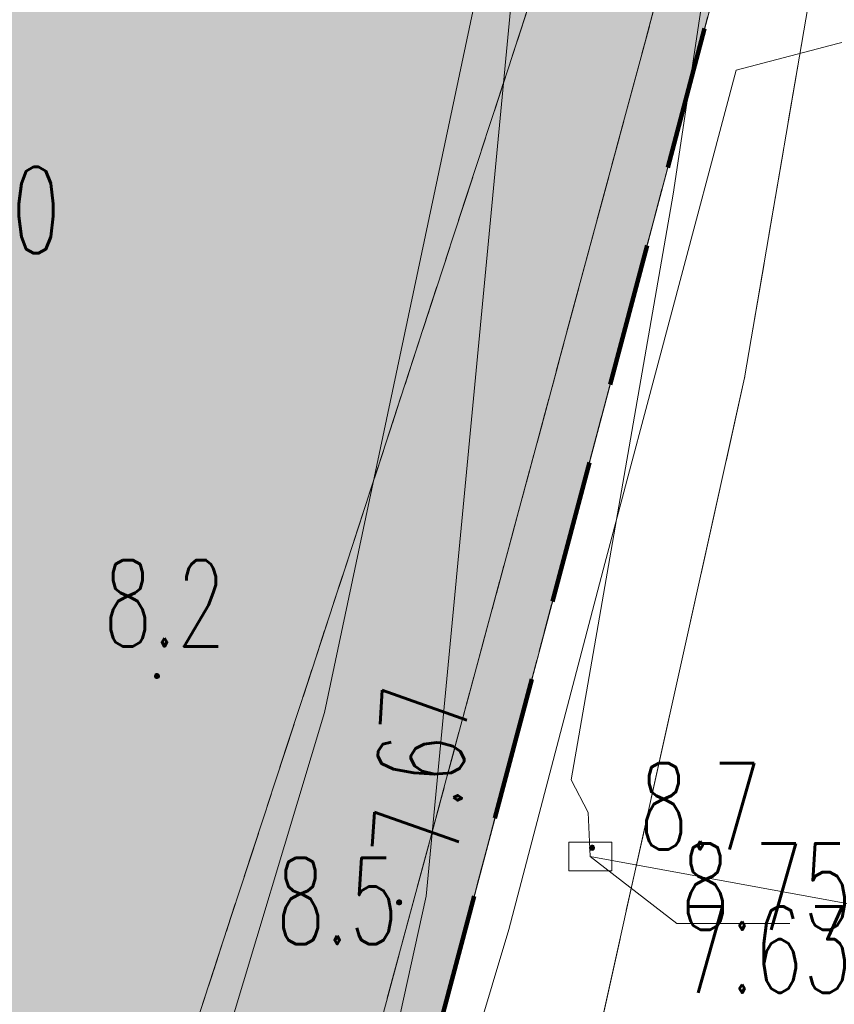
# Model space of a CAD drawing. Header units: millimetres. Extents: x -367306 to 168495, y -187323 to 82034.
# Tile 99 of 170: x 57736 to 71891, y -62663 to -45551. Entities that reach past the tile are written whole.
import ezdxf

# ---------------------------------------------------------------- set-up
doc = ezdxf.new("R2010")
doc.units = ezdxf.units.MM
doc.header["$MEASUREMENT"] = 0
for name, pattern in [('L_0_03', [1000, 500, -500]), ('L_0_06', [2000, 1500, -500]), ('Przerywana długa', [3900, 2500, -1400]), ('Przerywana gęsta', [900, 600, -300])]:
    doc.linetypes.add(name, pattern=pattern)
for name, color, linetype, lineweight in [('0_Nr_pióra__196', 1, 'Continuous', 100), ('Nowe_EGDE_Nr_pióra__9', 7, 'Continuous', 13), ('Nowe_EGKK_Nr_pióra__9', 7, 'Continuous', 13), ('Nowe_EGUG_Nr_pióra__9', 7, 'Continuous', 13), ('Nowe_GUPPRZ_O_Nr_pióra__8', 7, 'Continuous', 13), ('Nowe_GUPPRZ_O_Nr_pióra__9', 7, 'Continuous', 13), ('Nowe_OTKJ_Nr_pióra__8', 7, 'Continuous', 13), ('Nowe_OTKJ_Nr_pióra__9', 7, 'Continuous', 13), ('Nowe_OTKK_Nr_pióra__8', 7, 'Continuous', 13), ('Nowe_OTKK_Nr_pióra__9', 7, 'Continuous', 13), ('Nowe_OTRN_Nr_pióra__7', 7, 'Continuous', 13), ('Nowe_OTRN_Nr_pióra__8', 7, 'Continuous', 13), ('Nowe_OTRN_Nr_pióra__9', 7, 'Continuous', 13), ('Nowe_OTRN_O_Nr_pióra__8', 7, 'Continuous', 13), ('Nowe_SUEP_Nr_pióra__8', 7, 'Continuous', 13), ('Nowe_SUEP_Nr_pióra__9', 7, 'Continuous', 13), ('Nowe_SUGP_Nr_pióra__8', 7, 'Continuous', 13), ('Nowe_SUGP_Nr_pióra__9', 7, 'Continuous', 13), ('Nowe_SUPK_Nr_pióra__8', 7, 'Continuous', 13), ('Nowe_SUPK_Nr_pióra__9', 7, 'Continuous', 13), ('Nowe_SUTP_Nr_pióra__8', 7, 'Continuous', 13), ('Nowe_SUTP_Nr_pióra__9', 7, 'Continuous', 13), ('sytuacja_Nr_pióra__1', 7, 'Continuous', 13)]:
    doc.layers.add(name, color=color, linetype=linetype, lineweight=lineweight)
doc.layers.add('0_Nr_pióra__240', color=7, linetype='Continuous', lineweight=18, true_color=0xdcf887)
doc.layers.add('sytuacja_Nr_pióra__65', color=7, linetype='Continuous', lineweight=13, true_color=0x80c2ff)
doc.styles.add('STYL_AUTOMATYCZNY_3', font='Simplex.shx')

msp = doc.modelspace()

# ---------------------------------------------------------------- hatches: boundary and pattern name
at = {"layer": '0_Nr_pióra__240', "linetype": 'Continuous', "lineweight": 0, "true_color": 0x2c311b}
msp.add_hatch(color=250, dxfattribs=at).paths.add_polyline_path([(30171.8, -96720.9), (34081.6, -98183), (54152.7, -102143.4), (55981.6, -97123), (70921.6, -40873), (56311.6, -36173), (55048, -35268), (52171.6, -42023), (49741.6, -47093), (48311.6, -52433), (46661.6, -55883), (45161.6, -57793), (43771.6, -59413), (42208.7, -62543.2), (40283.4, -66791), (40212.7, -68912.2), (41470.3, -69790.4), (42569.2, -70252.6), (47675.1, -72338.2), (56224.5, -75830.5), (58637.3, -72854.6), (60821.9, -73667.5), (60544.8, -75099.8), (59579.1, -75843.4), (59238.7, -76159.5), (58755.1, -77979.1), (58886.4, -79298.1), (58572.4, -81544.1), (58506.9, -81618.7), (56382.6, -81087.9), (56703.6, -78380.8), (55052.9, -76657.1), (52926.1, -75915.1), (51222.3, -75320.7), (49958.1, -74879.6), (48593.9, -74403.7), (46422.8, -73645.3), (44640.7, -73010.5), (42978.9, -72418.4), (41250.5, -71802.7), (40159.4, -71414.1), (39123, -71571.1), (37508.2, -73159.1), (37194.9, -74081.9), (36018.2, -77547.1), (35689, -79531.4), (35373.2, -81438.5), (35149, -82792.1), (35027.6, -83524.8), (34343.1, -85366.5), (33167.2, -88530), (31726.2, -92406.6)])
at = {"layer": 'Nowe_OTRN_Nr_pióra__7', "linetype": 'Continuous', "lineweight": 13}
for points in [[(60075.7, -56958.3), (60077.2, -56970), (60081.7, -56980.8), (60088.9, -56990.1), (60098.2, -56997.3), (60109.1, -57001.8), (60120.7, -57003.3), (60132.4, -57001.8), (60143.2, -56997.3), (60152.5, -56990.1), (60159.7, -56980.8), (60164.2, -56970), (60165.7, -56958.3), (60164.2, -56946.7), (60159.7, -56935.8), (60152.5, -56926.5), (60143.2, -56919.3), (60132.4, -56914.8), (60120.7, -56913.3), (60109.1, -56914.8), (60098.2, -56919.3), (60088.9, -56926.5), (60081.7, -56935.8), (60077.2, -56946.7)], [(67636.6, -59943), (67638.2, -59954.7), (67642.6, -59965.5), (67649.8, -59974.8), (67659.1, -59982), (67670, -59986.5), (67681.6, -59988), (67693.3, -59986.5), (67704.1, -59982), (67713.4, -59974.8), (67720.6, -59965.5), (67725.1, -59954.7), (67726.6, -59943), (67725.1, -59931.4), (67720.6, -59920.5), (67713.4, -59911.2), (67704.1, -59904), (67693.3, -59899.6), (67681.6, -59898), (67670, -59899.6), (67659.1, -59904), (67649.8, -59911.2), (67642.6, -59920.5), (67638.2, -59931.4)], [(64284.8, -60891.4), (64286.4, -60903.1), (64290.9, -60913.9), (64298, -60923.2), (64307.3, -60930.4), (64318.2, -60934.9), (64329.8, -60936.4), (64341.5, -60934.9), (64352.3, -60930.4), (64361.7, -60923.2), (64368.8, -60913.9), (64373.3, -60903.1), (64374.8, -60891.4), (64373.3, -60879.8), (64368.8, -60868.9), (64361.7, -60859.6), (64352.3, -60852.5), (64341.5, -60848), (64329.8, -60846.4), (64318.2, -60848), (64307.3, -60852.5), (64298, -60859.6), (64290.9, -60868.9), (64286.4, -60879.8)]]:
    msp.add_hatch(color=7, dxfattribs=at).paths.add_polyline_path(points)
at = {"layer": 'sytuacja_Nr_pióra__65', "linetype": 'Continuous', "lineweight": 0, "true_color": 0x192633}
h = msp.add_hatch(color=179, dxfattribs=at)
h.paths.add_polyline_path([(-35518.4, -34473), (-67898.4, -84573), (-66138.4, -100353), (-58518.4, -110243), (-42598.4, -121143), (-16648.4, -132123), (-1348.4, -129693), (3325.5, -137445.8), (6501.6, -134653), (31321.6, -148073), (43551.6, -131243), (55981.6, -97123), (70921.6, -40873), (56311.6, -36173), (44331.6, -27593), (34641.9, -21548.3), (33406.4, -22351.9), (22129.7, -25856.9, 0.3125645), (16459.2, -35763.1, 0.0639815), (16561.6, -47403, -0.0641372), (20517.6, -68873.4, -0.1525468), (13695.5, -93630.2), (3435.8, -112923.9, -0.0818728), (1461.6, -115509.5), (-6521.8, -122921.4, -0.1451753), (-12306.4, -125248.3, -0.1061481), (-20698.4, -125033, -0.0211831), (-52070.1, -110031, -0.0156571), (-52613.6, -109720), (-56888.4, -107093), (-58193.1, -105873.8, -0.0772249), (-60088.2, -103457.7), (-61531.9, -100882.9, -0.0991166), (-62742.3, -97148), (-63291.3, -92429.4, -0.0773758), (-63172.5, -89355.1), (-62676, -86815.8, -0.093547), (-61301.5, -83370.5), (-34907, -41842.2, -0.0487492), (-33708.7, -40309.7), (-33683.4, -40283.1, -0.1375551), (-29041.8, -37523.5, -0.0442175), (-27588.1, -37267), (-16029.6, -36267.8, 0.1385926), (-10942.3, -34343.2), (-4215.8, -29365.2), (-2512.8, -27715.9, 0.2008798), (-1007.6, -25258.6), (-17808.4, -32663)])
h.paths.add_polyline_path([(33381.6, -100123), (34081.6, -98183), (16701.6, -91693), (16011.6, -93623)], flags=0)

# ---------------------------------------------------------------- linework, layer by layer
at = {"layer": '0_Nr_pióra__196', "color": 1, "linetype": 'Przerywana długa', "lineweight": 100}
msp.add_lwpolyline([(55981.6, -97123), (70921.6, -40873), (56311.6, -36173), (44331.6, -27593), (15671.6, -9583), (6061.6, -22143), (-17808.4, -32663), (-35518.4, -34473), (-67898.4, -84573), (-66138.4, -100353), (-58518.4, -110243), (-42598.4, -121143), (-16648.4, -132123), (-1348.4, -129693), (3325.5, -137445.8), (6501.6, -134653), (31321.6, -148073), (43551.6, -131243)], close=True, dxfattribs=at)
at = {"layer": 'Nowe_EGDE_Nr_pióra__9', "color": 7, "linetype": 'Continuous', "lineweight": 13, "flags": 128}
msp.add_lwpolyline([(55981.6, -97123), (70921.6, -40873), (56311.6, -36173), (44331.6, -27593), (15671.6, -9583), (6061.6, -22143), (-17808.4, -32663), (-35518.4, -34473), (-67898.4, -84573), (-66138.4, -100353), (-58518.4, -110243), (-42598.4, -121143), (-16648.4, -132123), (-1348.4, -129693), (3311.6, -137403), (6501.6, -134653), (31321.6, -148073), (43551.6, -131243)], close=True, dxfattribs=at)
msp.add_lwpolyline([(77721.6, -12313), (70921.6, -40873), (55981.6, -97123), (43551.6, -131243), (31321.6, -148073), (19561.6, -164263), (7973.4, -180602.1), (26296.8, -183770.5), (44701.6, -160023), (62321.6, -129663), (70431.6, -103153), (75611.6, -82253)], dxfattribs=at)
at = {"layer": 'Nowe_EGKK_Nr_pióra__9', "color": 7, "linetype": 'L_0_06', "lineweight": 13, "flags": 128}
for points in [[(-65928.4, -86443), (-46598.4, -55193), (-32708.1, -34185.8), (-25888.4, -18613), (-19538.4, -3963), (-15289, 2905.3), (-7768.4, 34407), (-6478.4, 39617), (-9198.5, 39673.5), (-11138.4, 31577), (-9490.8, 31378.4), (-12278.4, 26477), (-12397.1, 25976.7), (-13078.4, 26127), (-24358.4, -3553), (-29788.4, -3963), (-32958.4, -14253), (-43448.4, -33613), (-62598.4, -63213), (-70068.4, -74873), (-73378.4, -83263), (-74808.4, -87963), (-76058.4, -92933), (-76488.4, -97643), (-76148.4, -99903), (-74478.4, -105063), (-71748.4, -109473), (-68778.4, -112643), (-63278.4, -117253), (-36888.4, -133563), (-29028.4, -136863), (-23848.4, -137733), (-15768.4, -138533), (-6768.4, -139353), (-3598.4, -138483), (-438.4, -136613), (1879.8, -135034.1), (3281.6, -133823), (12911.6, -125533), (23321.6, -113373), (29441.6, -101683), (31601.6, -96903), (39431.6, -73863), (55391.6, -79203), (56561.6, -81483), (58691.6, -82183), (59421.6, -76943), (62241.6, -69543), (68811.6, -45163), (66821.6, -44573), (60191.6, -64873), (57641.6, -74443), (41611.6, -68353), (55048, -35268), (61231.6, -20173), (54061.6, -15833), (47506.2, -29866.6), (46621.6, -31733), (42301.6, -37993), (38441.6, -36363), (31721.6, -45713), (29651.6, -50493), (32131.6, -55673), (28631.6, -68213), (23091.6, -85543), (18891.6, -95613), (19151.6, -99663), (15641.6, -105623), (7471.6, -118773), (-568.4, -125543), (-4988.4, -128413), (-15438.4, -130493), (-41388.4, -119513), (-56468.4, -109643), (-64298.4, -99413)], [(29531.6, -148013), (31361.6, -144863), (37971.6, -133403), (44021.6, -123253), (49231.6, -107983), (55911.6, -88083), (57121.6, -88213), (55101.6, -97773), (55719.6, -97842.3), (55981.6, -97123), (70921.6, -40873), (56311.6, -36173), (55048, -35268), (41611.6, -68353), (57641.6, -74443), (60191.6, -64873), (66821.6, -44573), (68811.6, -45163), (62241.6, -69543), (59421.6, -76943), (58691.6, -82183), (56561.6, -81483), (55391.6, -79203), (39431.6, -73863), (31601.6, -96903), (29441.6, -101683), (23321.6, -113373), (12911.6, -125533), (3281.6, -133823), (5851.8, -135213.2)]]:
    msp.add_lwpolyline(points, close=True, dxfattribs=at)
at = {"layer": 'Nowe_EGUG_Nr_pióra__9', "color": 7, "linetype": 'L_0_03', "lineweight": 13, "flags": 128}
for points in [[(26296.8, -183770.5), (29734.3, -179335.1), (40791.3, -165068.4), (44701.6, -160023), (58841.6, -138483), (62321.6, -129663), (66349.4, -116497.1), (70431.6, -103153), (75611.6, -82253), (77011.8, -79633.1), (78213.7, -77384.1), (78871.6, -76153), (79381.6, -73863), (80541.6, -68573), (84031.6, -52933), (88551.6, -30943), (83581.6, -29593), (82851.6, -26523), (83531.6, -22883), (87021.6, -12263), (87781.6, -9943), (92201.6, 2177), (95191.6, 10357), (105121.6, 30727), (70471.6, 39997), (75171.6, 3647), (76491.6, -4103), (77721.6, -12313), (70921.6, -40873), (55981.6, -97123), (55719.6, -97842.3), (43551.6, -131243), (31321.6, -148073), (25687.3, -155829.8), (19561.6, -164263), (7973.4, -180602.1)], [(-65928.4, -86443), (-46598.4, -55193), (-32708.1, -34185.8), (-25888.4, -18613), (-19538.4, -3963), (-15289, 2905.3), (-7768.4, 34407), (-6478.4, 39617), (-9198.5, 39673.5), (-11138.4, 31577), (-9490.8, 31378.4), (-12278.4, 26477), (-12397.1, 25976.7), (-13078.4, 26127), (-24358.4, -3553), (-29788.4, -3963), (-32958.4, -14253), (-43448.4, -33613), (-62598.4, -63213), (-70068.4, -74873), (-73378.4, -83263), (-74808.4, -87963), (-76058.4, -92933), (-76488.4, -97643), (-76148.4, -99903), (-74478.4, -105063), (-71748.4, -109473), (-68778.4, -112643), (-63278.4, -117253), (-36888.4, -133563), (-29028.4, -136863), (-23848.4, -137733), (-15768.4, -138533), (-6768.4, -139353), (-3598.4, -138483), (-438.4, -136613), (1879.8, -135034.1), (3281.6, -133823), (12911.6, -125533), (23321.6, -113373), (29441.6, -101683), (31601.6, -96903), (39431.6, -73863), (55391.6, -79203), (56561.6, -81483), (58691.6, -82183), (59421.6, -76943), (62241.6, -69543), (68811.6, -45163), (66821.6, -44573), (60191.6, -64873), (57641.6, -74443), (41611.6, -68353), (55048, -35268), (61231.6, -20173), (54061.6, -15833), (47506.2, -29866.6), (46621.6, -31733), (42301.6, -37993), (38441.6, -36363), (31721.6, -45713), (29651.6, -50493), (32131.6, -55673), (28631.6, -68213), (23091.6, -85543), (18891.6, -95613), (19151.6, -99663), (15641.6, -105623), (7471.6, -118773), (-568.4, -125543), (-4988.4, -128413), (-15438.4, -130493), (-41388.4, -119513), (-56468.4, -109643), (-64298.4, -99413)], [(29531.6, -148013), (31361.6, -144863), (37971.6, -133403), (44021.6, -123253), (49231.6, -107983), (55911.6, -88083), (57121.6, -88213), (55101.6, -97773), (55719.6, -97842.3), (55981.6, -97123), (70921.6, -40873), (56311.6, -36173), (55048, -35268), (41611.6, -68353), (57641.6, -74443), (60191.6, -64873), (66821.6, -44573), (68811.6, -45163), (62241.6, -69543), (59421.6, -76943), (58691.6, -82183), (56561.6, -81483), (55391.6, -79203), (39431.6, -73863), (31601.6, -96903), (29441.6, -101683), (23321.6, -113373), (12911.6, -125533), (3281.6, -133823), (5851.8, -135213.2)]]:
    msp.add_lwpolyline(points, close=True, dxfattribs=at)
at = {"layer": 'Nowe_GUPPRZ_O_Nr_pióra__8', "color": 7, "linetype": 'Continuous', "lineweight": 13}
for p, q in [((67651.6, -60093), (67651.7, -60093)), ((69156.4, -61260.9), (69156.4, -61260.9)), ((71116.4, -61260.9), (71116.4, -61260.9))]:
    msp.add_line(p, q, dxfattribs=at)
at = {"layer": 'Nowe_GUPPRZ_O_Nr_pióra__9', "color": 7, "linetype": 'Continuous', "lineweight": 13, "flags": 128}
msp.add_lwpolyline([(67651.6, -60093), (69156.4, -61260.9), (71116.4, -61260.9)], dxfattribs=at)
at = {"layer": 'Nowe_OTKJ_Nr_pióra__8', "color": 7, "linetype": 'Continuous', "lineweight": 13}
msp.add_line((70331.6, -51773), (70331.7, -51773), dxfattribs=at)
at = {"layer": 'Nowe_OTKJ_Nr_pióra__9', "color": 7, "linetype": 'L_0_06', "lineweight": 13, "flags": 128}
msp.add_lwpolyline([(21472.8, -182936.3), (26882.7, -175776), (28540.7, -173581.5), (29691.4, -171973.5), (37465.7, -161109.1), (46145.3, -148356.4), (49972.2, -142287.6), (51641.5, -139022.6), (53138.9, -135757.7), (54527.5, -132715.9), (57342.3, -125022.1), (59763.9, -118137.3), (62318.9, -110873.1), (64720.1, -102390.1), (67644.1, -92101.9), (70126.7, -83617.2), (71230.4, -82306.4), (71874.3, -82536.4), (72338.2, -77200.1), (72304.6, -73825.8), (73717.2, -67166.3), (75064.8, -60878), (76317.6, -57755.4), (77397.9, -53052), (77381.6, -52943), (77241.6, -52403), (78911.6, -42093), (79431.6, -38873), (80221.6, -34063), (81181.6, -27813), (82081.6, -22403), (82421.6, -20413), (82891.6, -18473), (83461.6, -16453), (84951.6, -11803), (87421.6, -4163), (88041.6, -2283), (88671.6, -343), (89391.6, 1647), (92221.6, 8227), (93441.6, 10997), (94021.6, 12247), (97931.6, 20357), (100791.6, 26227), (101921.6, 28457), (103521.6, 31152.6), (96697.7, 32981.9), (95391.6, 30567), (93491.6, 27337), (90361.6, 21997), (89811.6, 21167), (89081.6, 20527), (88161.6, 20167), (87161.6, 20187), (86281.6, 20637), (85621.6, 21407), (85231.6, 22277), (85021.6, 23177), (84401.6, 27727), (83761.6, 32287), (83361.6, 35117), (83368.6, 36520.8), (82801.7, 36698.3), (75439, 38653.3), (75901.6, 36127), (76431.6, 32237), (76931.6, 28187), (78631.6, 15207), (78671.6, 13957), (78451.6, 6997), (78251.6, 2937), (77991.6, 1957), (77531.6, 1027), (77141.6, -3223), (77561.6, -4543), (77401.6, -6673), (76791.6, -11613), (75671.6, -19553), (74091.6, -29323), (72161.6, -41063), (70331.6, -51773), (67307.1, -65408.9), (64955.9, -76300.2), (60888.5, -93538.3), (58023.6, -105195.3), (54440.5, -115996.9), (49439.1, -128605.1), (44882, -139357.8), (42612.1, -143016.9), (35958.2, -152858.9), (27306.8, -165115.4), (15023.6, -181821.2)], close=True, dxfattribs=at)
at = {"layer": 'Nowe_OTKK_Nr_pióra__8', "color": 7, "linetype": 'Continuous', "lineweight": 13}
msp.add_line((70331.6, -51773), (70331.7, -51773), dxfattribs=at)
at = {"layer": 'Nowe_OTKK_Nr_pióra__9', "color": 7, "linetype": 'Continuous', "lineweight": 13, "flags": 128}
msp.add_lwpolyline([(72161.6, -41063), (70331.6, -51773), (67307.1, -65408.9)], dxfattribs=at)
at = {"layer": 'Nowe_OTRN_Nr_pióra__8', "color": 7, "linetype": 'Continuous', "lineweight": 13}
for p, q in [((60075.7, -56958.3), (60075.8, -56958.3)), ((60077.2, -56946.7), (60077.3, -56946.7)), ((60077.2, -56970), (60077.3, -56970)), ((60081.7, -56935.8), (60081.8, -56935.8)), ((60081.7, -56980.8), (60081.8, -56980.8)), ((60088.9, -56926.5), (60088.9, -56926.5)), ((60098.2, -56919.3), (60098.3, -56919.3)), ((60109.1, -56914.8), (60109.1, -56914.8)), ((60120.7, -56913.3), (60120.8, -56913.3)), ((60132.4, -56914.8), (60132.4, -56914.8)), ((60143.2, -56919.3), (60143.3, -56919.3)), ((60152.5, -56926.5), (60152.6, -56926.5)), ((60159.7, -56935.8), (60159.7, -56935.8)), ((60159.7, -56980.8), (60159.7, -56980.8)), ((60164.2, -56946.7), (60164.2, -56946.7)), ((60164.2, -56970), (60164.2, -56970)), ((60165.7, -56958.3), (60165.8, -56958.3)), ((60088.9, -56990.1), (60088.9, -56990.1)), ((60098.2, -56997.3), (60098.3, -56997.3)), ((60109.1, -57001.8), (60109.1, -57001.8)), ((60120.7, -57003.3), (60120.8, -57003.3)), ((60132.4, -57001.8), (60132.4, -57001.8)), ((60143.2, -56997.3), (60143.3, -56997.3)), ((60152.5, -56990.1), (60152.6, -56990.1)), ((67636.6, -59943), (67636.7, -59943)), ((67638.2, -59931.4), (67638.2, -59931.4)), ((67638.2, -59954.7), (67638.2, -59954.7)), ((67642.6, -59920.5), (67642.7, -59920.5)), ((67642.6, -59965.5), (67642.7, -59965.5)), ((67649.8, -59911.2), (67649.9, -59911.2)), ((67649.8, -59974.8), (67649.9, -59974.8)), ((67659.1, -59904), (67659.2, -59904)), ((67659.1, -59982), (67659.2, -59982)), ((67670, -59899.6), (67670, -59899.6)), ((67670, -59986.5), (67670, -59986.5)), ((67681.6, -59898), (67681.7, -59898)), ((67681.6, -59988), (67681.7, -59988)), ((67693.3, -59899.6), (67693.3, -59899.6)), ((67693.3, -59986.5), (67693.3, -59986.5)), ((67704.1, -59904), (67704.2, -59904)), ((67704.1, -59982), (67704.2, -59982)), ((67713.4, -59911.2), (67713.5, -59911.2)), ((67713.4, -59974.8), (67713.5, -59974.8)), ((67720.6, -59920.5), (67720.6, -59920.5)), ((67720.6, -59965.5), (67720.6, -59965.5)), ((67725.1, -59931.4), (67725.1, -59931.4)), ((67725.1, -59954.7), (67725.1, -59954.7)), ((67726.6, -59943), (67726.7, -59943)), ((64284.8, -60891.4), (64284.9, -60891.4)), ((64286.4, -60879.8), (64286.4, -60879.8)), ((64286.4, -60903.1), (64286.4, -60903.1)), ((64290.9, -60868.9), (64290.9, -60868.9)), ((64290.9, -60913.9), (64290.9, -60913.9)), ((64298, -60859.6), (64298.1, -60859.6)), ((64307.3, -60852.5), (64307.4, -60852.5)), ((64318.2, -60848), (64318.2, -60848)), ((64329.8, -60846.4), (64329.9, -60846.4)), ((64341.5, -60848), (64341.5, -60848)), ((64352.3, -60852.5), (64352.4, -60852.5)), ((64361.7, -60859.6), (64361.7, -60859.6)), ((64368.8, -60868.9), (64368.9, -60868.9)), ((64368.8, -60913.9), (64368.9, -60913.9)), ((64373.3, -60879.8), (64373.4, -60879.8)), ((64373.3, -60903.1), (64373.4, -60903.1)), ((64374.8, -60891.4), (64374.9, -60891.4)), ((64298, -60923.2), (64298.1, -60923.2)), ((64307.3, -60930.4), (64307.4, -60930.4)), ((64318.2, -60934.9), (64318.2, -60934.9)), ((64329.8, -60936.4), (64329.9, -60936.4)), ((64341.5, -60934.9), (64341.5, -60934.9)), ((64352.3, -60930.4), (64352.4, -60930.4)), ((64361.7, -60923.2), (64361.7, -60923.2))]:
    msp.add_line(p, q, dxfattribs=at)
at = {"layer": 'Nowe_OTRN_Nr_pióra__9', "color": 7, "linetype": 'Continuous', "lineweight": 13, "flags": 128}
for points in [[(60075.7, -56958.3), (60077.2, -56970), (60081.7, -56980.8), (60088.9, -56990.1), (60098.2, -56997.3), (60109.1, -57001.8), (60120.7, -57003.3), (60132.4, -57001.8), (60143.2, -56997.3), (60152.5, -56990.1), (60159.7, -56980.8), (60164.2, -56970), (60165.7, -56958.3), (60164.2, -56946.7), (60159.7, -56935.8), (60152.5, -56926.5), (60143.2, -56919.3), (60132.4, -56914.8), (60120.7, -56913.3), (60109.1, -56914.8), (60098.2, -56919.3), (60088.9, -56926.5), (60081.7, -56935.8), (60077.2, -56946.7)], [(67636.6, -59943), (67638.2, -59954.7), (67642.6, -59965.5), (67649.8, -59974.8), (67659.1, -59982), (67670, -59986.5), (67681.6, -59988), (67693.3, -59986.5), (67704.1, -59982), (67713.4, -59974.8), (67720.6, -59965.5), (67725.1, -59954.7), (67726.6, -59943), (67725.1, -59931.4), (67720.6, -59920.5), (67713.4, -59911.2), (67704.1, -59904), (67693.3, -59899.6), (67681.6, -59898), (67670, -59899.6), (67659.1, -59904), (67649.8, -59911.2), (67642.6, -59920.5), (67638.2, -59931.4)], [(64284.8, -60891.4), (64286.4, -60903.1), (64290.9, -60913.9), (64298, -60923.2), (64307.3, -60930.4), (64318.2, -60934.9), (64329.8, -60936.4), (64341.5, -60934.9), (64352.3, -60930.4), (64361.7, -60923.2), (64368.8, -60913.9), (64373.3, -60903.1), (64374.8, -60891.4), (64373.3, -60879.8), (64368.8, -60868.9), (64361.7, -60859.6), (64352.3, -60852.5), (64341.5, -60848), (64329.8, -60846.4), (64318.2, -60848), (64307.3, -60852.5), (64298, -60859.6), (64290.9, -60868.9), (64286.4, -60879.8)]]:
    msp.add_lwpolyline(points, close=True, dxfattribs=at)
at = {"layer": 'Nowe_SUEP_Nr_pióra__8', "color": 7, "linetype": 'Continuous', "lineweight": 13}
msp.add_line((64801.6, -60783), (64801.7, -60783), dxfattribs=at)
msp.add_line((64801.6, -60783), (64801.7, -60783), dxfattribs=at)
at = {"layer": 'Nowe_SUEP_Nr_pióra__9', "color": 7, "linetype": 'Continuous', "lineweight": 13, "flags": 128}
msp.add_lwpolyline([(62920.2, 48206.4), (62831.6, 47947), (64461.6, 46657), (69081.6, 39547), (69851.6, 3557), (70051.6, -5533), (64801.6, -60783), (61861.6, -74133), (55161.6, -100453), (52561.6, -111263), (44341.6, -132743), (40451.6, -140733), (22601.6, -168733), (12586.7, -181399.8)], dxfattribs=at)
msp.add_lwpolyline([(62920.2, 48206.4), (62831.6, 47947), (64461.6, 46657), (69081.6, 39547), (69851.6, 3557), (70051.6, -5533), (64801.6, -60783), (61861.6, -74133), (55161.6, -100453), (52561.6, -111263), (44341.6, -132743), (40451.6, -140733), (22601.6, -168733), (12586.7, -181399.8)], dxfattribs=at)
at = {"layer": 'Nowe_SUGP_Nr_pióra__8', "color": 7, "linetype": 'Continuous', "lineweight": 13}
msp.add_line((63031.6, -57593), (63031.7, -57593), dxfattribs=at)
at = {"layer": 'Nowe_SUGP_Nr_pióra__9', "color": 7, "linetype": 'Continuous', "lineweight": 13, "flags": 128}
msp.add_lwpolyline([(66511.6, 45387), (65451.6, 41947), (70441.6, 26607), (70591.6, 7417), (70271.6, -4513), (71051.6, -23613), (70711.6, -28373), (68611.6, -31223), (63031.6, -57593), (61161.6, -63813), (37631.6, -131683), (30361.6, -143053), (18781.6, -160973), (25371.6, -165403), (32631.6, -170383), (34091.6, -171413), (25221.5, -183584.5)], dxfattribs=at)
at = {"layer": 'Nowe_SUPK_Nr_pióra__8', "color": 7, "linetype": 'Continuous', "lineweight": 13}
for p, q in [((67276.6, -59843), (67276.7, -59843)), ((68026.6, -59843), (68026.7, -59843)), ((67276.6, -60343), (67276.7, -60343)), ((68026.6, -60343), (68026.7, -60343))]:
    msp.add_line(p, q, dxfattribs=at)
at = {"layer": 'Nowe_SUPK_Nr_pióra__9', "color": 7, "linetype": 'Continuous', "lineweight": 13, "flags": 128}
msp.add_lwpolyline([(68026.6, -60343), (67276.6, -60343), (67276.6, -59843), (68026.6, -59843)], close=True, dxfattribs=at)
at = {"layer": 'Nowe_SUTP_Nr_pióra__8', "color": 7, "linetype": 'Continuous', "lineweight": 13}
for p, q in [((70185.2, -46428.6), (70185.3, -46428.6)), ((69091.2, -48580.7), (69091.3, -48580.7)), ((67905.1, -55003.6), (67905.1, -55003.6)), ((67317.6, -58759.6), (67317.7, -58759.6)), ((67613.6, -59331.8), (67613.6, -59331.8)), ((67651.6, -60093), (67651.7, -60093)), ((67651.6, -60093), (67651.7, -60093)), ((66235.8, -61361.1), (66235.8, -61361.1))]:
    msp.add_line(p, q, dxfattribs=at)
at = {"layer": 'Nowe_SUTP_Nr_pióra__9', "color": 7, "linetype": 'Continuous', "lineweight": 13, "flags": 128}
for points in [[(75781.6, -7113), (75203, -9810.3), (72989.7, -23956.3), (70703.1, -37851.7), (69091.2, -48580.7), (67317.6, -58759.6), (67613.6, -59331.8), (67651.6, -60093)], [(11260.8, -181170.5), (16471.5, -174238.1), (19452.2, -170500.6), (24891.1, -162266.2), (29035.7, -155831.5), (34734.6, -147071.3), (39643.6, -139478), (42120.7, -135387.3), (44075.2, -130796.6), (48468.4, -121012.6), (49975.2, -117491.8), (52488.8, -110783.5), (54097.4, -103354.7), (55499.7, -97979.2), (58559.3, -88146.5), (61218.6, -78617.5), (63969.7, -68926.2), (66235.8, -61361.1), (67905.1, -55003.6), (70185.2, -46428.6), (72414.4, -45841.4)], [(80651.6, -62473), (67651.6, -60093)]]:
    msp.add_lwpolyline(points, dxfattribs=at)
at = {"layer": 'sytuacja_Nr_pióra__1', "color": 7, "linetype": 'Przerywana gęsta', "lineweight": 13, "flags": 128}
msp.add_lwpolyline([(-35518.4, -34473), (-67898.4, -84573), (-66138.4, -100353), (-58518.4, -110243), (-42598.4, -121143), (-16648.4, -132123), (-1348.4, -129693), (3325.5, -137445.8), (6501.6, -134653), (31321.6, -148073), (43551.6, -131243), (55981.6, -97123), (70921.6, -40873), (56311.6, -36173), (44331.6, -27593), (34641.9, -21548.3), (33406.4, -22351.9), (22129.7, -25856.9, 0.3125645), (16459.2, -35763.1, 0.0639815), (16561.6, -47403, -0.0641372), (20517.6, -68873.4, -0.1525468), (13695.5, -93630.2), (3435.8, -112923.9, -0.0818728), (1461.6, -115509.5), (-6521.8, -122921.4, -0.1451753), (-12306.4, -125248.3, -0.1061481), (-20698.4, -125033, -0.0211831), (-52070.1, -110031, -0.0156571), (-52613.6, -109720), (-56888.4, -107093), (-58193.1, -105873.8, -0.0772249), (-60088.2, -103457.7), (-61531.9, -100882.9, -0.0991166), (-62742.3, -97148), (-63291.3, -92429.4, -0.0773758), (-63172.5, -89355.1), (-62676, -86815.8, -0.093547), (-61301.5, -83370.5), (-34907, -41842.2, -0.0487492), (-33708.7, -40309.7), (-33683.4, -40283.1, -0.1375551), (-29041.8, -37523.5, -0.0442175), (-27588.1, -37267), (-16029.6, -36267.8, 0.1385926), (-10942.3, -34343.2), (-4215.8, -29365.2), (-2512.8, -27715.9, 0.2008798), (-1007.6, -25258.6), (-17808.4, -32663)], format="xyb", close=True, dxfattribs=at)

# ---------------------------------------------------------------- texts
at = {"layer": 'Nowe_GUPPRZ_O_Nr_pióra__8', "color": 7, "linetype": 'Continuous', "lineweight": 13, "insert": (65348.8, -60137.7), "char_height": 1500, "attachment_point": 7, "rotation": 86.3, "style": 'STYL_AUTOMATYCZNY_3'}
msp.add_mtext('\\A1;{\\W0.660000x;\\pql;\\FSimplex.shx;7.67}', dxfattribs=at)
at = {"layer": 'Nowe_GUPPRZ_O_Nr_pióra__8', "color": 7, "linetype": 'Continuous', "lineweight": 13, "char_height": 1500, "attachment_point": 7, "style": 'STYL_AUTOMATYCZNY_3'}
for s, insert in [('\\A1;{\\W0.660000x;\\pql;\\FSimplex.shx;8.75}', (69227.1, -61366.1)), ('\\A1;{\\W0.660000x;\\pql;\\FSimplex.shx;7.63}', (69227.1, -62461.1))]:
    msp.add_mtext(s, dxfattribs=dict(at, insert=insert))
at = {"layer": 'Nowe_OTRN_O_Nr_pióra__8', "color": 7, "linetype": 'Continuous', "lineweight": 13, "char_height": 1500, "attachment_point": 7, "style": 'STYL_AUTOMATYCZNY_3'}
for s, insert in [('\\A1;{\\W0.660000x;\\pql;\\FSimplex.shx;8.0}', (56322.3, -49610.7)), ('\\A1;{\\W0.660000x;\\pql;\\FSimplex.shx;8.2}', (59190.9, -56442.5)), ('\\A1;{\\W0.660000x;\\pql;\\FSimplex.shx;8.7}', (68502.3, -59970.7)), ('\\A1;{\\W0.660000x;\\pql;\\FSimplex.shx;8.5}', (62192.5, -61617.7))]:
    msp.add_mtext(s, dxfattribs=dict(at, insert=insert))

doc.saveas('drawing.dxf')
